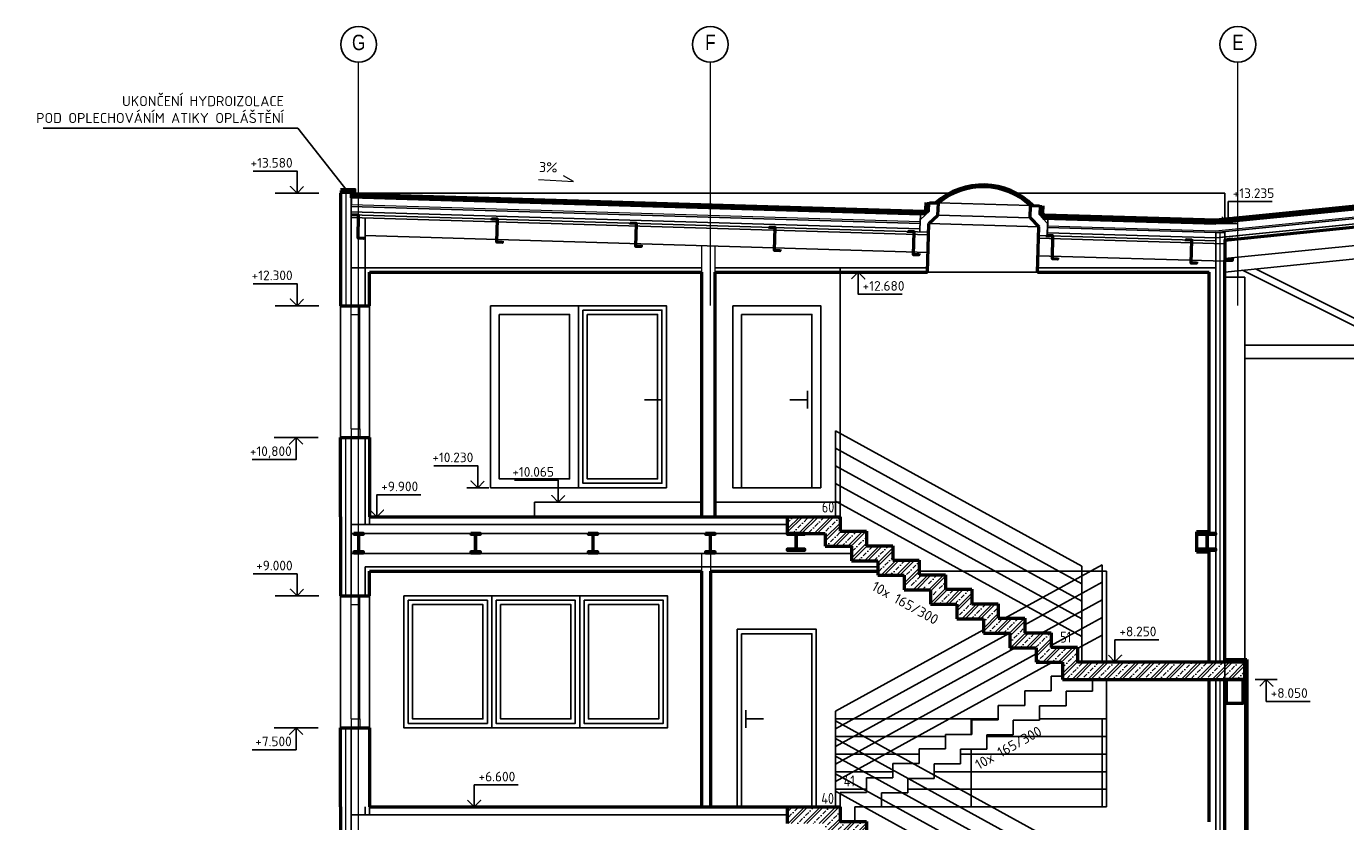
# Model space of a CAD drawing. Header units: millimetres. Extents: x -102634 to 407724, y -68883 to 155589.
# Tile 47 of 80: x 121634 to 136638, y 117593 to 126636. Entities that reach past the tile are written whole.
import ezdxf
from ezdxf.enums import TextEntityAlignment as Align
from ezdxf.lldxf.tags import DXFTag

# ---------------------------------------------------------------- set-up
doc = ezdxf.new("R2010")
doc.units = ezdxf.units.MM
doc.header["$LTSCALE"] = 20
doc.linetypes.add('IZOLACE_VODOTESNA_0.5', pattern=[30, 15, -15])
for name, color, linetype, lineweight in [('6', 6, 'Continuous', 50), ('7_TISK PDF', 7, 'Continuous', 25), ('CKDVERE_', 7, 'Continuous', 25), ('CKIZOLACE', 7, 'Continuous', 18), ('CKOKNA', 7, 'Continuous', 18), ('CKRASTR', 7, 'DASHDOT', 18), ('CKRASTR_POPIS', 9, 'Continuous', 25), ('CKSCHODY_POHLED', 7, 'Continuous', 25), ('CKSCHODY_REZ', 6, 'Continuous', 50), ('CKSTENY_PODROVINOU', 7, 'Continuous', 25), ('CKSTENY_REZ', 7, 'Continuous', 50), ('CKTEXTY_MALE', 8, 'Continuous', 18), ('CSPROFILY_REZY', 7, 'Continuous', 50), ('pohledy', 7, 'Continuous', 25), ('srafy', 7, 'Continuous', 18)]:
    doc.layers.add(name, color=color, linetype=linetype, lineweight=lineweight)
doc.layers.add('CKKOTY_VYS', color=8, linetype='Continuous', lineweight=25, plot=False)
doc.styles.add('Arial', font='arial.ttf', dxfattribs={"width": 0.8})
doc.styles.get("Standard").update_dxf_attribs({"font": 'isocpeur.ttf'})
tags = doc.linetypes.add('DASHDOT', pattern=[25.4, 12.7, -6.35, 0, -6.35]).pattern_tags.tags
tags[10:11] = [DXFTag(74, 4), DXFTag(75, 0), DXFTag(340, '0'), DXFTag(46, 0.0), DXFTag(50, 0.0), DXFTag(44, 0.0), DXFTag(45, 0.0)]
tags[8:9] = [DXFTag(74, 4), DXFTag(75, 0), DXFTag(340, '0'), DXFTag(46, 0.0), DXFTag(50, 0.0), DXFTag(44, 0.0), DXFTag(45, 0.0)]
tags[6:7] = [DXFTag(74, 4), DXFTag(75, 0), DXFTag(340, '0'), DXFTag(46, 0.0), DXFTag(50, 0.0), DXFTag(44, 0.0), DXFTag(45, 0.0)]
tags[4:5] = [DXFTag(74, 4), DXFTag(75, 0), DXFTag(340, '0'), DXFTag(46, 0.0), DXFTag(50, 0.0), DXFTag(44, 0.0), DXFTag(45, 0.0)]
doc.linetypes.add('IZOLACE_POLYSTYREN_EXPANDOVANY', pattern='A,1,[224,CADKON.SHX,S=0.01,R=0,X=-0.5,Y=-1.74],-2', length=3)
doc.linetypes.add('IZOLACE_POLYSTYREN_PENOVY', pattern='A,0.001,[228,CADKON.SHX,S=0.1,R=0,X=0,Y=0],-2', length=2.001)
doc.linetypes.add('IZOLACE_TEPELNA_U_0.5', pattern='A,0.001,[221,CADKON.SHX,S=1,R=0,X=0,Y=0],-2,[221,CADKON.SHX,S=1,R=180,X=2,Y=0],-2', length=4.001)
doc.dimstyles.new('CADKON$7', dxfattribs={"dimscale": 100, "dimtxt": 2.5, "dimasz": 2.5, "dimexe": 1.8, "dimexo": 5, "dimgap": 0.6, "dimtad": 1, "dimrnd": 1, "dimtxsty": 'Standard', "dimblk1": 'OBLIQUE', "dimblk2": 'OBLIQUE', "dimsah": 1, "dimcen": 2.5, "dimadec": 1, "dimazin": 2, "dimtfac": 1, "dimtdec": 4, "dimtix": 1, "dimtmove": 0, "dimatfit": 3, "dimldrblk": 'DOTSMALL', "dimfxl": 5, "dimfxlon": 1, "dimtfill": 1, "dimtolj": 1, "dimarcsym": 0})
pattern_1 = [(45, (0, 0), (-88.38835, 88.38835), []), (45, (35.36, 0), (-88.38835, 88.38835), []), (45, (106.07, 0), (-53.03301, 123.74369), [50, -25, 0, -25])]

# ---------------------------------------------------------------- blocks, each defined once
blk = doc.blocks.new('*U681')
at = {"color": 0, "linetype": 'ByBlock', "lineweight": -2}
blk.add_lwpolyline([(-1.5, 1.5), (0, 0), (1.5, 1.5), (0, 0), (0, 5), (10, 5)], dxfattribs=at)
blk = doc.blocks.new('*U684')
at = {"color": 0, "linetype": 'ByBlock', "lineweight": -2}
blk.add_lwpolyline([(-1.5, 1.5), (0, 0), (1.5, 1.5), (0, 0), (0, 5), (10, 5)], dxfattribs=at)
blk = doc.blocks.new('*U685')
at = {"color": 0, "linetype": 'ByBlock', "lineweight": -2}
blk.add_lwpolyline([(-1.5, 1.5), (0, 0), (1.5, 1.5), (0, 0), (0, 5), (10, 5)], dxfattribs=at)
blk = doc.blocks.new('*U686')
at = {"color": 0, "linetype": 'ByBlock', "lineweight": -2}
blk.add_lwpolyline([(-1.5, 1.5), (0, 0), (1.5, 1.5), (0, 0), (0, 5), (10, 5)], dxfattribs=at)
blk = doc.blocks.new('*U691')
at = {"color": 0, "linetype": 'ByBlock', "lineweight": -2}
blk.add_lwpolyline([(-1.5, 1.5), (0, 0), (1.5, 1.5), (0, 0), (0, 5), (10, 5)], dxfattribs=at)
blk = doc.blocks.new('*U692')
at = {"color": 0, "linetype": 'ByBlock', "lineweight": -2}
blk.add_lwpolyline([(-1.5, 1.5), (0, 0), (1.5, 1.5), (0, 0), (0, 5), (10, 5)], dxfattribs=at)
blk = doc.blocks.new('*U693')
at = {"color": 0, "linetype": 'ByBlock', "lineweight": -2}
blk.add_lwpolyline([(-1.5, 1.5), (0, 0), (1.5, 1.5), (0, 0), (0, 5), (10, 5)], dxfattribs=at)
blk = doc.blocks.new('*U769')
at = {"color": 0, "linetype": 'ByBlock', "lineweight": -2}
blk.add_lwpolyline([(-1.5, -1.5), (0, 0), (1.5, -1.5), (0, 0), (0, -5), (10, -5)], dxfattribs=at)
blk = doc.blocks.new('*U717')
at = {"color": 0, "linetype": 'ByBlock', "lineweight": -2}
blk.add_lwpolyline([(-1.5, -1.5), (0, 0), (1.5, -1.5), (0, 0), (0, -5), (10, -5)], dxfattribs=at)
blk = doc.blocks.new('*U628')
at = {"layer": 'pohledy'}
for p, q in [((1500, 2400), (-1500, 2400)), ((-1500, 2400), (-1500, 900)), ((1500, 900), (1500, 2400)), ((-1500, 900), (1500, 900))]:
    blk.add_line(p, q, dxfattribs=at)
blk = doc.blocks.new('*U624')
at = {"layer": '6'}
blk.add_lwpolyline([(-59, -117), (-59, -133), (1, -131), (-6, 131), (59, 133), (59, 119)], dxfattribs=at)
blk = doc.blocks.new('*U625')
at = {"layer": '7_TISK PDF', "color": 0, "linetype": 'ByBlock', "lineweight": -2}
for p in [(6317, 190), (7896, 237), (9476, 284), (1579, 47), (3159, 95), (4738, 142), (0, 0)]:
    blk.add_blockref('*U624', p, dxfattribs=at)
blk = doc.blocks.new('OK sklad')
at = {"layer": '6', "transparency": 33554687}
blk.add_lwpolyline([(-139, 13037), (-140, 13056), (-230, 13047), (-230, 12817), (-140, 12817), (-140, 12837)], dxfattribs=at)
at = {"layer": '7_TISK PDF', "transparency": 33554687}
for p, q in [((-230, 12836), (10920, 13951)), ((-230, 12683), (10920, 13798)), ((-230, 12624), (-230, 12836)), ((-80, 12851), (-80, 12624)), ((-230, 12624), (-230, 0)), ((-230, 12624), (0, 12624)), ((-27, 12703), (1679, 11850)), ((0, 12624), (0, 0)), ((122, 12718), (1857, 11850)), ((0, 11850), (10920, 11850)), ((0, 11698), (10920, 11698))]:
    blk.add_line(p, q, dxfattribs=at)
blk = doc.blocks.new('*U882')
at = {"color": 0, "linetype": 'ByBlock', "lineweight": -2}
blk.add_lwpolyline([(-1.5, -1.5), (0, 0), (1.5, -1.5), (0, 0), (0, -5), (10, -5)], dxfattribs=at)
blk = doc.blocks.new('_OBLIQUE')
at = {"color": 0, "linetype": 'ByBlock', "transparency": 33554687}
blk.add_line((-0.5, -0.5), (0.5, 0.5), dxfattribs=at)
blk = doc.blocks.new('*U897')
at = {"color": 0, "linetype": 'ByBlock', "lineweight": -2}
blk.add_lwpolyline([(-1.5, 1.5), (0, 0), (1.5, 1.5), (0, 0), (0, 5), (10, 5)], dxfattribs=at)
blk = doc.blocks.new('*U898')
at = {"color": 0, "linetype": 'ByBlock', "lineweight": -2}
blk.add_lwpolyline([(-1.5, 1.5), (0, 0), (1.5, 1.5), (0, 0), (0, 5), (10, 5)], dxfattribs=at)

msp = doc.modelspace()

# ---------------------------------------------------------------- hatches: boundary and pattern name
at = {"layer": 'srafy'}
h = msp.add_hatch(dxfattribs=at)
h.set_pattern_fill('BETON-ZELEZOBETON', color=256, scale=25, style=0)
h.set_pattern_definition(pattern_1)
h.paths.add_polyline_path([(131488, 120565), (131488, 120730), (131188, 120730), (131188, 120895), (130888, 120895), (130888, 121060), (130838, 121060), (130288, 121060), (130288, 120970), (130288, 120870), (130488, 120870), (130718, 120870), (130718, 120725), (131018, 120725), (131018, 120640), (131018, 120560), (131318, 120560), (131318, 120490), (131318, 120440), (131318, 120395), (131618, 120395), (131618, 120340), (131618, 120230), (131918, 120230), (131918, 120065), (132018, 120065), (132118, 120065), (132218, 120065), (132218, 119900), (132518, 119900), (132518, 119772), (132518, 119735), (132815, 119735), (132818, 119735), (132818, 119570), (132879, 119570), (132918, 119570), (133118, 119570), (133118, 119502), (133118, 119405), (133306, 119405), (133418, 119405), (133418, 119245), (133418, 119210), (133758, 119210), (135088, 119210), (135163, 119210), (135263, 119210), (135263, 119410), (135163, 119410), (135088, 119410), (133638, 119410), (133588, 119410), (133588, 119560), (133588, 119575), (133288, 119575), (133288, 119595), (133288, 119740), (133188, 119740), (132988, 119740), (132988, 119830), (132988, 119905), (132918, 119905), (132818, 119905), (132761, 119905), (132688, 119905), (132688, 120070), (132388, 120070), (132388, 120235), (132118, 120235), (132088, 120235), (132088, 120400), (132018, 120400), (131788, 120400), (131788, 120440), (131788, 120565)])
h.paths.add_polyline_path([(135488, 119410), (135263, 119410), (135263, 119210), (135281, 119210), (135473, 119210), (135488, 119210)])
h.paths.add_polyline_path([(134360, 119046), (134360, 119574), (134690, 119574), (134690, 119046)], flags=24)
h = msp.add_hatch(dxfattribs=at)
h.set_pattern_fill('BETON-ZELEZOBETON', color=256, scale=25, style=0)
h.set_pattern_definition(pattern_1)
h.paths.add_polyline_path([(130888, 117595), (130888, 117760), (130838, 117760), (130418, 117760), (130288, 117760), (130288, 117670), (130288, 117570), (130488, 117570), (130718, 117570), (130718, 117425), (131018, 117425), (131018, 117340), (131018, 117260), (131318, 117260), (131318, 117190), (131318, 117140), (131318, 117095), (131618, 117095), (131618, 117040), (131618, 116930), (131918, 116930), (131918, 116765), (132018, 116765), (132118, 116765), (132218, 116765), (132218, 116600), (132518, 116600), (132518, 116472), (132518, 116435), (132815, 116435), (132818, 116435), (132818, 116270), (132879, 116270), (132918, 116270), (133118, 116270), (133118, 116202), (133118, 116105), (133306, 116105), (133418, 116105), (133418, 115945), (133418, 115910), (133758, 115910), (135088, 115910), (135163, 115910), (135263, 115910), (135263, 116110), (135163, 116110), (135088, 116110), (133638, 116110), (133588, 116110), (133588, 116260), (133588, 116275), (133288, 116275), (133288, 116295), (133288, 116440), (133188, 116440), (132988, 116440), (132988, 116530), (132988, 116605), (132918, 116605), (132818, 116605), (132761, 116605), (132688, 116605), (132688, 116770), (132388, 116770), (132388, 116935), (132118, 116935), (132088, 116935), (132088, 117100), (132018, 117100), (131788, 117100), (131788, 117140), (131788, 117265), (131488, 117265), (131488, 117430), (131188, 117430), (131188, 117595)])
h.paths.add_polyline_path([(135281, 115910), (135473, 115910), (135488, 115910), (135488, 116110), (135263, 116110), (135263, 115910)])
h.paths.add_polyline_path([(134360, 115746), (134360, 116274), (134690, 116274), (134690, 115746)], flags=24)

# ---------------------------------------------------------------- linework, layer by layer
at = {"layer": 'CKDVERE_'}
for p, q in [((125207, 123460), (125537, 123460)), ((125207, 121960), (125537, 121960)), ((125207, 120160), (125537, 120160)), ((125207, 118660), (125537, 118660))]:
    msp.add_line(p, q, dxfattribs=at)
at = {"layer": 'CKIZOLACE', "linetype": 'IZOLACE_VODOTESNA_0.5'}
for points in [[(133180, 124595, 50, 50, 0), (133178, 124507, 50, 50, 0), (133206, 124477, 50, 50, 0), (135162, 124418, 50, 50, 0), (144808, 125383, 50, 50, 0), (144808, 125552, 0, 0, 0)], [(131881, 124631, 50, 50, 0), (131878, 124544, 50, 50, 0), (131850, 124518, 50, 50, 0), (125352, 124713, 50, 50, 0), (125353, 124765, 50, 50, 0), (125207, 124765, 0, 0, 0)]]:
    msp.add_lwpolyline(points, format="xyseb", dxfattribs=at)
at = {"layer": 'CKIZOLACE', "linetype": 'IZOLACE_TEPELNA_U_0.5', "ltscale": 2}
for points in [[(133249, 124370), (135160, 124313), (144905, 125287)], [(131799, 124414), (125330, 124608)]]:
    msp.add_lwpolyline(points, dxfattribs=at)
at = {"layer": 'CKIZOLACE', "linetype": 'IZOLACE_POLYSTYREN_EXPANDOVANY', "ltscale": 3}
for points in [[(125267, 124740), (125267, 123460)], [(125267, 120160), (125267, 121060), (125267, 121960)], [(125267, 116860), (125267, 117760), (125267, 118660)]]:
    msp.add_lwpolyline(points, dxfattribs=at)
at = {"layer": 'CKIZOLACE', "linetype": 'IZOLACE_POLYSTYREN_PENOVY', "ltscale": 5}
for points in [[(135213, 119410), (135213, 121060), (135213, 124292)], [(135213, 116110), (135213, 117760), (135213, 119210)]]:
    msp.add_lwpolyline(points, dxfattribs=at)
at = {"layer": 'CKKOTY_VYS'}
for p, q in [((124962, 124740), (124462, 124740)), ((135413, 124394), (134913, 124394)), ((131345, 123840), (130845, 123840)), ((124962, 123460), (124462, 123460)), ((124952, 121960), (124452, 121960)), ((126892, 121390), (126642, 121390)), ((127809, 121225), (127559, 121225)), ((126082, 121060), (125582, 121060)), ((124962, 120160), (124462, 120160)), ((134198, 119410), (133698, 119410)), ((135861, 119210), (135611, 119210)), ((124952, 118660), (124452, 118660)), ((126977, 117760), (126477, 117760))]:
    msp.add_line(p, q, dxfattribs=at)
at = {"layer": 'CKOKNA'}
for p, q in [((125327, 123360), (125327, 123460)), ((125327, 122060), (125327, 123360)), ((125327, 123360), (125427, 123360)), ((125427, 123360), (125427, 123460)), ((125427, 122060), (125427, 123360)), ((125327, 122060), (125427, 122060)), ((125327, 122060), (125327, 121960)), ((125427, 122060), (125427, 121960)), ((125327, 120060), (125327, 120160)), ((125327, 118760), (125327, 120060)), ((125327, 120060), (125427, 120060)), ((125427, 120060), (125427, 120160)), ((125427, 118760), (125427, 120060)), ((125327, 118760), (125427, 118760)), ((125327, 118760), (125327, 118660)), ((125427, 118760), (125427, 118660))]:
    msp.add_line(p, q, dxfattribs=at)
at = {"layer": 'CKRASTR'}
for p, q in [((125413, 109729), (125413, 126228)), ((129413, 123463), (129413, 126228)), ((135413, 123463), (135413, 126228))]:
    msp.add_line(p, q, dxfattribs=at)
at = {"layer": 'CKRASTR_POPIS'}
for centre in [(125413, 126432), (129413, 126432), (135413, 126432)]:
    msp.add_circle(centre, 204, dxfattribs=at)
at = {"layer": 'CKSCHODY_POHLED'}
for p, q in [((133288, 119245), (133288, 119080)), ((133418, 119245), (133288, 119245)), ((133758, 119075), (133758, 119210)), ((133288, 119080), (132988, 119080)), ((132988, 119080), (132988, 118915)), ((133758, 119075), (133458, 119075)), ((133458, 119075), (133458, 118910)), ((132988, 118915), (132688, 118915)), ((132688, 118915), (132688, 118750)), ((133158, 118910), (133158, 118745)), ((133458, 118910), (133158, 118910)), ((132688, 118750), (132388, 118750)), ((132388, 118750), (132388, 118585)), ((132858, 118745), (132858, 118580)), ((133158, 118745), (132858, 118745)), ((132388, 118585), (132088, 118585)), ((132088, 118585), (132088, 118420)), ((132858, 118580), (132558, 118580)), ((132558, 118580), (132558, 118415)), ((132088, 118420), (131788, 118420)), ((131788, 118420), (131788, 118255)), ((132258, 118415), (132258, 118250)), ((132558, 118415), (132258, 118415)), ((131788, 118255), (131488, 118255)), ((131488, 118255), (131488, 118090)), ((131958, 118250), (131958, 118085)), ((132258, 118250), (131958, 118250)), ((131488, 118090), (131188, 118090)), ((131188, 118090), (131188, 117925)), ((131958, 118085), (131658, 118085)), ((131658, 118085), (131658, 117920)), ((131095, 117925), (130888, 117925)), ((130888, 117925), (130888, 117760)), ((131188, 117925), (131095, 117925)), ((131658, 117920), (131358, 117920)), ((131358, 117920), (131358, 117760)), ((131058, 117760), (131058, 117595)), ((131358, 117760), (131058, 117760))]:
    msp.add_line(p, q, dxfattribs=at)
at = {"layer": 'CKSCHODY_REZ'}
for points in [[(130288, 121060), (130288, 120870)], [(130588, 121060), (130888, 121060)], [(130888, 121060), (130888, 120895)], [(130718, 120870), (130718, 120725)], [(130888, 120895), (131188, 120895)], [(131188, 120895), (131188, 120730)], [(130718, 120725), (131018, 120725)], [(131018, 120725), (131018, 120560)], [(131188, 120730), (131488, 120730)], [(131488, 120730), (131488, 120565)], [(131018, 120560), (131318, 120560)], [(131318, 120560), (131318, 120395)], [(131488, 120565), (131788, 120565)], [(131788, 120565), (131788, 120400)], [(131318, 120395), (131618, 120395)], [(131618, 120395), (131618, 120230)], [(131788, 120400), (132088, 120400)], [(132088, 120400), (132088, 120235)], [(131618, 120230), (131918, 120230)], [(131918, 120230), (131918, 120065)], [(132088, 120235), (132388, 120235)], [(132388, 120235), (132388, 120070)], [(131918, 120065), (132218, 120065)], [(132218, 120065), (132218, 119900)], [(132388, 120070), (132688, 120070)], [(132688, 120070), (132688, 119905)], [(132218, 119900), (132518, 119900)], [(132518, 119900), (132518, 119735)], [(132688, 119905), (132988, 119905)], [(132988, 119905), (132988, 119740)], [(132518, 119735), (132818, 119735)], [(132818, 119735), (132818, 119570)], [(132988, 119740), (133288, 119740)], [(133288, 119740), (133288, 119575)], [(132818, 119570), (133118, 119570)], [(133118, 119570), (133118, 119405)], [(133288, 119575), (133588, 119575)], [(133588, 119575), (133588, 119410)], [(133118, 119405), (133418, 119405)], [(133418, 119405), (133418, 119210)], [(133588, 119410), (135488, 119410)], [(135488, 119410), (135488, 119260)], [(135488, 119410), (135488, 119260)], [(135488, 119410), (135488, 119210)], [(133418, 119210), (135488, 119210)], [(130288, 117760), (130288, 117570)], [(130588, 117760), (130888, 117760)], [(130888, 117760), (130888, 117595)], [(130888, 117595), (131188, 117595)], [(131188, 117595), (131188, 117430)]]:
    msp.add_lwpolyline(points, dxfattribs=at)
at = {"layer": 'CKSTENY_PODROVINOU'}
for p, q in [((135157, 124393), (144897, 125366)), ((135161, 124443), (144783, 125405)), ((135163, 124393), (144833, 125360)), ((135163, 124233), (144913, 125207)), ((125379, 124790), (125207, 124790)), ((125207, 124770), (125207, 124740)), ((125207, 124740), (125327, 124740)), ((125207, 124740), (125327, 124740)), ((125327, 124740), (125207, 124740)), ((125327, 124740), (125207, 124740)), ((125327, 124740), (125327, 123460)), ((131859, 124493), (125327, 124689)), ((125332, 124688), (125327, 124528)), ((131802, 124494), (125332, 124688)), ((125377, 124737), (125379, 124790)), ((131840, 124543), (125377, 124737)), ((131854, 124555), (131840, 124543)), ((131856, 124632), (131854, 124555)), ((131859, 124493), (131903, 124533)), ((131876, 124631), (131906, 124630)), ((131903, 124533), (131906, 124630)), ((133152, 124497), (133155, 124595)), ((133185, 124594), (133155, 124595)), ((133205, 124594), (133203, 124516)), ((131802, 124494), (131797, 124334)), ((133152, 124497), (133194, 124453)), ((133194, 124453), (135163, 124393)), ((133203, 124516), (133217, 124502)), ((133217, 124502), (135161, 124443)), ((133251, 124450), (133246, 124290)), ((133251, 124450), (135157, 124393)), ((135163, 124233), (133246, 124290)), ((135263, 124292), (135163, 124292)), ((135163, 121060), (135163, 124292)), ((135263, 121060), (135263, 124292)), ((125327, 123460), (125207, 123460)), ((125327, 123460), (125207, 123460)), ((125327, 121960), (125207, 121960)), ((125327, 121060), (125327, 121960)), ((125327, 120160), (125327, 121060)), ((135163, 119410), (135163, 121060)), ((135263, 119410), (135263, 121060)), ((125327, 120160), (125207, 120160)), ((135263, 119410), (135163, 119410)), ((135263, 119210), (135163, 119210)), ((135163, 117760), (135163, 119210)), ((135263, 117760), (135263, 119210)), ((125327, 118660), (125207, 118660)), ((125327, 117760), (125327, 118660)), ((125327, 116860), (125327, 117760)), ((135163, 116110), (135163, 117760)), ((135263, 116110), (135263, 117760))]:
    msp.add_line(p, q, dxfattribs=at)
msp.add_lwpolyline([(125327, 124740), (125326, 124689), (125327, 124689)], dxfattribs=at)
at = {"layer": 'CKSTENY_REZ'}
for p, q in [((135266, 124207), (144913, 125172)), ((125207, 124740), (125207, 123460)), ((125327, 124740), (125327, 124688)), ((131906, 124630), (132006, 124628)), ((132002, 124488), (132006, 124627)), ((133051, 124459), (133055, 124598)), ((133055, 124598), (133155, 124595)), ((131882, 123840), (131899, 124393)), ((131899, 124393), (132002, 124488)), ((133051, 124459), (133148, 124356)), ((135163, 124394), (133194, 124453)), ((133133, 123840), (133148, 124356)), ((135263, 119410), (135263, 123977)), ((125537, 123840), (129318, 123840)), ((125537, 123460), (125537, 123840)), ((129318, 121060), (129318, 123840)), ((129468, 121060), (129468, 123840)), ((129468, 123840), (131882, 123840)), ((133133, 123840), (135088, 123840)), ((135088, 120890), (135088, 123840)), ((129468, 123740), (129468, 123740)), ((125207, 123460), (125537, 123460)), ((125207, 121960), (125537, 121960)), ((125207, 121060), (125207, 121960)), ((125537, 121960), (125537, 121060)), ((125207, 121060), (125207, 120160)), ((125537, 121060), (129318, 121060)), ((129318, 121060), (130888, 121060)), ((130288, 120870), (130718, 120870)), ((135088, 120890), (134943, 120890)), ((134943, 120890), (134943, 120660)), ((134943, 120660), (135088, 120660)), ((135088, 119410), (135088, 120660)), ((125537, 120440), (129318, 120440)), ((125537, 120160), (125537, 120440)), ((129318, 117760), (129318, 120440)), ((129418, 120440), (131318, 120440)), ((129418, 117760), (129418, 120440)), ((129418, 120440), (129418, 120440)), ((125207, 120160), (125537, 120160)), ((135263, 119435), (135513, 119435)), ((135513, 119435), (135513, 111760)), ((135088, 117590), (135088, 119210)), ((135263, 116110), (135263, 119210)), ((125207, 118660), (125537, 118660)), ((125207, 117760), (125207, 118660)), ((125537, 118660), (125537, 117760)), ((125207, 117760), (125207, 116860)), ((125537, 117760), (129318, 117760)), ((129318, 117760), (130888, 117760))]:
    msp.add_line(p, q, dxfattribs=at)
for radius, start, end in [(809, 45.1138, 131.6787), (789, 46.6793, 130.135)]:
    msp.add_arc((132514, 124024), radius, start, end, dxfattribs=at)
at = {"layer": 'CKTEXTY_MALE'}
for p, q in [((127457, 124896), (127857, 124872)), ((127857, 124872), (127742, 124935))]:
    msp.add_line(p, q, dxfattribs=at)
at = {"layer": 'CSPROFILY_REZY'}
for points in [[(125358, 120870), (125358, 120861), (125398, 120861, -0.414214), (125410, 120849), (125410, 120672, -0.414214), (125398, 120660), (125358, 120660), (125358, 120650), (125468, 120650), (125468, 120660), (125428, 120660, -0.414214), (125416, 120672), (125416, 120849, -0.414214), (125428, 120861), (125468, 120861), (125468, 120870)], [(126688, 120870), (126688, 120861), (126728, 120861, -0.414214), (126740, 120849), (126740, 120672, -0.414214), (126728, 120660), (126688, 120660), (126688, 120650), (126798, 120650), (126798, 120660), (126758, 120660, -0.414214), (126746, 120672), (126746, 120849, -0.414214), (126758, 120861), (126798, 120861), (126798, 120870)], [(128023, 120870), (128023, 120861), (128063, 120861, -0.414214), (128075, 120849), (128075, 120672, -0.414214), (128063, 120660), (128023, 120660), (128023, 120650), (128133, 120650), (128133, 120660), (128093, 120660, -0.414214), (128081, 120672), (128081, 120849, -0.414214), (128093, 120861), (128133, 120861), (128133, 120870)], [(129358, 120870), (129358, 120861), (129398, 120861, -0.414214), (129410, 120849), (129410, 120672, -0.414214), (129398, 120660), (129358, 120660), (129358, 120650), (129468, 120650), (129468, 120660), (129428, 120660, -0.414214), (129416, 120672), (129416, 120849, -0.414214), (129428, 120861), (129468, 120861), (129468, 120870)], [(130288, 120870), (130288, 120860), (130367, 120860, -0.414214), (130385, 120842), (130385, 120708, -0.414214), (130367, 120690), (130288, 120690), (130288, 120680), (130488, 120680), (130488, 120690), (130409, 120690, -0.414214), (130391, 120708), (130391, 120842, -0.414214), (130409, 120860), (130488, 120860), (130488, 120870)], [(134963, 120870), (134963, 120860), (135042, 120860, -0.414214), (135060, 120842), (135060, 120708, -0.414214), (135042, 120690), (134963, 120690), (134963, 120680), (135163, 120680), (135163, 120690), (135084, 120690, -0.414214), (135066, 120708), (135066, 120842, -0.414214), (135084, 120860), (135163, 120860), (135163, 120870)]]:
    msp.add_lwpolyline(points, format="xyb", close=True, dxfattribs=at)
msp.add_lwpolyline([(135473, 119210), (135281, 119210), (135281, 118940), (135473, 118940)], close=True, dxfattribs=at)
at = {"layer": 'pohledy'}
for p, q in [((135263, 124453), (144833, 125410)), ((135163, 124292), (144913, 125267)), ((135168, 124233), (144913, 125207)), ((125327, 124740), (132138, 124740)), ((125327, 124689), (125327, 124588)), ((132890, 124740), (135263, 124740)), ((135263, 124403), (135263, 124740)), ((131799, 124394), (125327, 124588)), ((132006, 124628), (133055, 124598)), ((131797, 124334), (125327, 124528)), ((131896, 124296), (125327, 124493)), ((131895, 124266), (125327, 124463)), ((125487, 123460), (125487, 124458)), ((131796, 124299), (131800, 124438)), ((131800, 124438), (131859, 124493)), ((131899, 124393), (133148, 124356)), ((132002, 124488), (133051, 124459)), ((133194, 124453), (133249, 124394)), ((133245, 124255), (133249, 124394)), ((125207, 121060), (125207, 124360)), ((125207, 121060), (125207, 124360)), ((131889, 124066), (125484, 124258)), ((135163, 124198), (133145, 124258)), ((135163, 124293), (133248, 124350)), ((135168, 124233), (135163, 124233)), ((135263, 124165), (133144, 124228)), ((135263, 123965), (133138, 124028)), ((125327, 123890), (129318, 123890)), ((129468, 123890), (131884, 123890)), ((130888, 121225), (130888, 123890)), ((131882, 123840), (133133, 123840)), ((133134, 123890), (135163, 123890)), ((125207, 121960), (125207, 123460)), ((125207, 121960), (125207, 123460)), ((125537, 121960), (125537, 123460)), ((125537, 121960), (125537, 123460)), ((128863, 122490), (128863, 122290)), ((130518, 122490), (130518, 122290)), ((128863, 122390), (128663, 122390)), ((130518, 122390), (130318, 122390)), ((130838, 121060), (130838, 122038)), ((130838, 122038), (133638, 120498)), ((125487, 121960), (125487, 120970)), ((130838, 121838), (133638, 120298)), ((130838, 121638), (133638, 120098)), ((130668, 121390), (129668, 121390)), ((130838, 121438), (133638, 119898)), ((130838, 121238), (133638, 119698)), ((127413, 121225), (127413, 121060)), ((127413, 121225), (129318, 121225)), ((130888, 121225), (129468, 121225)), ((130888, 121060), (130888, 121225)), ((125207, 117760), (125207, 121060)), ((125207, 117760), (125207, 121060)), ((125327, 120160), (125327, 120970)), ((125327, 120970), (130288, 120970)), ((125537, 121060), (125537, 120970)), ((125327, 120870), (130288, 120870)), ((125327, 120640), (131018, 120640)), ((125487, 120490), (131318, 120490)), ((125487, 120160), (125487, 120490)), ((132761, 119905), (133868, 120514)), ((133638, 119410), (133638, 120498)), ((133868, 119410), (133868, 120514)), ((133918, 120440), (131788, 120440)), ((133918, 119410), (133918, 120440)), ((132988, 119830), (133868, 120314)), ((125207, 118660), (125207, 120160)), ((125207, 118660), (125207, 120160)), ((125537, 118660), (125537, 120160)), ((125537, 118660), (125537, 120160)), ((133188, 119740), (133868, 120114)), ((133288, 119595), (133868, 119914)), ((130838, 118848), (132518, 119772)), ((130838, 118648), (132815, 119735)), ((133588, 119560), (133868, 119714)), ((130838, 118448), (132879, 119570)), ((130838, 118248), (133118, 119502)), ((130838, 118048), (133306, 119405)), ((133918, 117760), (133918, 119210)), ((129818, 118860), (129818, 118660)), ((130838, 117760), (130838, 118848)), ((129818, 118760), (130018, 118760)), ((132688, 118760), (130838, 118760)), ((130838, 118738), (133638, 117198)), ((132378, 118760), (132378, 118585)), ((133918, 118760), (133158, 118760)), ((133868, 117760), (133868, 118760)), ((132088, 118560), (130838, 118560)), ((130838, 118538), (133638, 116998)), ((133918, 118560), (132558, 118560)), ((132378, 118415), (132378, 117760)), ((131788, 118360), (130838, 118360)), ((130838, 118338), (133638, 116798)), ((133918, 118360), (132258, 118360)), ((135263, 118260), (135263, 117760)), ((131488, 118160), (130838, 118160)), ((130838, 118138), (133638, 116598)), ((133918, 118160), (131958, 118160)), ((131188, 117960), (130838, 117960)), ((130838, 117938), (133638, 116398)), ((133918, 117960), (131658, 117960)), ((125207, 114460), (125207, 117760)), ((125207, 114460), (125207, 117760)), ((125327, 116860), (125327, 117670)), ((125327, 117670), (130288, 117670)), ((125487, 117760), (125487, 117670)), ((125537, 117760), (125537, 117670)), ((133918, 117760), (131358, 117760))]:
    msp.add_line(p, q, dxfattribs=at)
for points in [[(126913, 123460), (127913, 123460), (127913, 121390), (126913, 121390)], [(127013, 123360), (127813, 123360), (127813, 121490), (127013, 121490)], [(127913, 123460), (128913, 123460), (128913, 121390), (127913, 121390)], [(127963, 123410), (128863, 123410), (128863, 121440), (127963, 121440)], [(128013, 123360), (128813, 123360), (128813, 121490), (128013, 121490)], [(129668, 123460), (130668, 123460), (130668, 121390), (129668, 121390)], [(129768, 123360), (130568, 123360), (130568, 121390), (129768, 121390)], [(125927, 120160), (126927, 120160), (126927, 118660), (125927, 118660)], [(125977, 120110), (126877, 120110), (126877, 118710), (125977, 118710)], [(126027, 120060), (126827, 120060), (126827, 118760), (126027, 118760)], [(126927, 120160), (127927, 120160), (127927, 118660), (126927, 118660)], [(126977, 120110), (127877, 120110), (127877, 118710), (126977, 118710)], [(127027, 120060), (127827, 120060), (127827, 118760), (127027, 118760)], [(127927, 120160), (128927, 120160), (128927, 118660), (127927, 118660)], [(127977, 120110), (128877, 120110), (128877, 118710), (127977, 118710)], [(128027, 120060), (128827, 120060), (128827, 118760), (128027, 118760)], [(129718, 119780), (130618, 119780), (130618, 117760), (129718, 117760)], [(129768, 119730), (130568, 119730), (130568, 117760), (129768, 117760)]]:
    msp.add_lwpolyline(points, close=True, dxfattribs=at)
at = {"layer": 'srafy'}
for p, q in [((129318, 123840), (129318, 124143)), ((129468, 123840), (129468, 124139)), ((129318, 120440), (129318, 120640)), ((129418, 120440), (129418, 120640))]:
    msp.add_line(p, q, dxfattribs=at)

# ---------------------------------------------------------------- block references
at = {"layer": '7_TISK PDF', "xscale": -1}
msp.add_blockref('*U625', (134883, 124075), dxfattribs=at)
at = {"layer": 'CKKOTY_VYS'}
ref = msp.add_blockref('*U691', (124712, 124740), dxfattribs=dict(at, xscale=-50, yscale=50, zscale=50))
ref.add_attrib('Výška', '+13.580', dxfattribs={"layer": '0', "color": 0, "linetype": 'ByBlock', "lineweight": -2, "height": 110}).set_placement((124662, 125030), align=Align.RIGHT)
ref = msp.add_blockref('*U681', (135304, 124394), dxfattribs=dict(at, xscale=50, yscale=50, zscale=50))
ref.add_attrib('Výška', '+13.235', (135354, 124684), dxfattribs={"layer": '0', "color": 0, "linetype": 'ByBlock', "lineweight": -2, "height": 110})
ref = msp.add_blockref('*U692', (124712, 123460), dxfattribs=dict(at, xscale=-50, yscale=50, zscale=50))
ref.add_attrib('Výška', '+12.300', dxfattribs={"layer": '0', "color": 0, "linetype": 'ByBlock', "lineweight": -2, "height": 110}).set_placement((124662, 123750), align=Align.RIGHT)
ref = msp.add_blockref('*U769', (131095, 123840), dxfattribs=dict(at, xscale=50, yscale=50, zscale=50))
ref.add_attrib('Výška', '+12.680', (131145, 123630), dxfattribs={"layer": '0', "color": 0, "linetype": 'ByBlock', "lineweight": -2, "height": 110})
ref = msp.add_blockref('*U717', (124702, 121960), dxfattribs=dict(at, xscale=-50, yscale=50, zscale=50))
ref.add_attrib('Výška', '+10,800', dxfattribs={"layer": '0', "color": 0, "linetype": 'ByBlock', "lineweight": -2, "height": 110}).set_placement((124652, 121750), align=Align.RIGHT)
ref = msp.add_blockref('*U897', (126767, 121390), dxfattribs=dict(at, xscale=-50, yscale=50, zscale=50))
ref.add_attrib('Výška', '+10.230', dxfattribs={"layer": '0', "color": 0, "linetype": 'ByBlock', "lineweight": -2, "height": 110}).set_placement((126717, 121680), align=Align.RIGHT)
ref = msp.add_blockref('*U898', (127684, 121225), dxfattribs=dict(at, xscale=-50, yscale=50, zscale=50))
ref.add_attrib('Výška', '+10.065', dxfattribs={"layer": '0', "color": 0, "linetype": 'ByBlock', "lineweight": -2, "height": 110}).set_placement((127634, 121515), align=Align.RIGHT)
ref = msp.add_blockref('*U685', (125620, 121060), dxfattribs=dict(at, xscale=50, yscale=50, zscale=50))
ref.add_attrib('Výška', '+9.900', (125670, 121350), dxfattribs={"layer": '0', "color": 0, "linetype": 'ByBlock', "lineweight": -2, "height": 110})
ref = msp.add_blockref('*U693', (124712, 120160), dxfattribs=dict(at, xscale=-50, yscale=50, zscale=50))
ref.add_attrib('Výška', '+9.000', dxfattribs={"layer": '0', "color": 0, "linetype": 'ByBlock', "lineweight": -2, "height": 110}).set_placement((124662, 120450), align=Align.RIGHT)
ref = msp.add_blockref('*U686', (134015, 119410), dxfattribs=dict(at, xscale=50, yscale=50, zscale=50))
ref.add_attrib('Výška', '+8.250', (134065, 119700), dxfattribs={"layer": '0', "color": 0, "linetype": 'ByBlock', "lineweight": -2, "height": 110})
ref = msp.add_blockref('*U882', (135736, 119210), dxfattribs=dict(at, xscale=50, yscale=50, zscale=50))
ref.add_attrib('Výška', '+8.050', (135786, 119000), dxfattribs={"layer": '0', "color": 0, "linetype": 'ByBlock', "lineweight": -2, "height": 110})
ref = msp.add_blockref('*U717', (124702, 118660), dxfattribs=dict(at, xscale=-50, yscale=50, zscale=50))
ref.add_attrib('Výška', '+7.500', dxfattribs={"layer": '0', "color": 0, "linetype": 'ByBlock', "lineweight": -2, "height": 110}).set_placement((124652, 118450), align=Align.RIGHT)
ref = msp.add_blockref('*U684', (126727, 117760), dxfattribs=dict(at, xscale=50, yscale=50, zscale=50))
ref.add_attrib('Výška', '+6.600', (126777, 118050), dxfattribs={"layer": '0', "color": 0, "linetype": 'ByBlock', "lineweight": -2, "height": 110})
at = {"layer": 'pohledy'}
for name, p in [('OK sklad', (135493, 111160)), ('*U628', (127427, 117760))]:
    msp.add_blockref(name, p, dxfattribs=at)

# ---------------------------------------------------------------- texts
at = {"layer": 'CKRASTR_POPIS', "style": 'Arial', "width": 0.8}
for s, p in [('G', (125413, 126454)), ('F', (129413, 126454)), ('E', (135413, 126454))]:
    msp.add_text(s, height=175, dxfattribs=at).set_placement(p, align=Align.MIDDLE)
at = {"layer": 'CKTEXTY_MALE'}
for s, rotation, p in [('3%', 358.221, (127463, 124980)), ('10x 165/300', 331, (131237, 120232)), ('10x 165/300', 29, (132466, 118180))]:
    msp.add_text(s, height=115, rotation=rotation, dxfattribs=at).set_placement(p)
at = {"layer": 'CKTEXTY_MALE', "insert": (124563, 125537), "char_height": 115, "attachment_point": 9}
msp.add_mtext('UKONČENÍ HYDROIZOLACE\\PPOD OPLECHOVÁNÍM ATIKY OPLÁŠTĚNÍ', dxfattribs=at)
at = {"layer": 'Defpoints', "width": 0.8}
for s, p in [('60', (130752, 121170)), ('51', (133455, 119691)), ('41', (130993, 118056)), ('40', (130747, 117857))]:
    msp.add_text(s, height=125, dxfattribs=at).set_placement(p, align=Align.MIDDLE)

# ---------------------------------------------------------------- leaders
at = {"layer": 'CKTEXTY_MALE', "annotation_type": 0, "has_hookline": 1, "hookline_direction": 1, "text_width": 2737}
msp.add_leader([(125283, 124765), (124723, 125477), (124623, 125477)], dimstyle='CADKON$7', override={"dimtxt": 2.3, "dimasz": 1}, dxfattribs=at)

doc.saveas('drawing.dxf')
